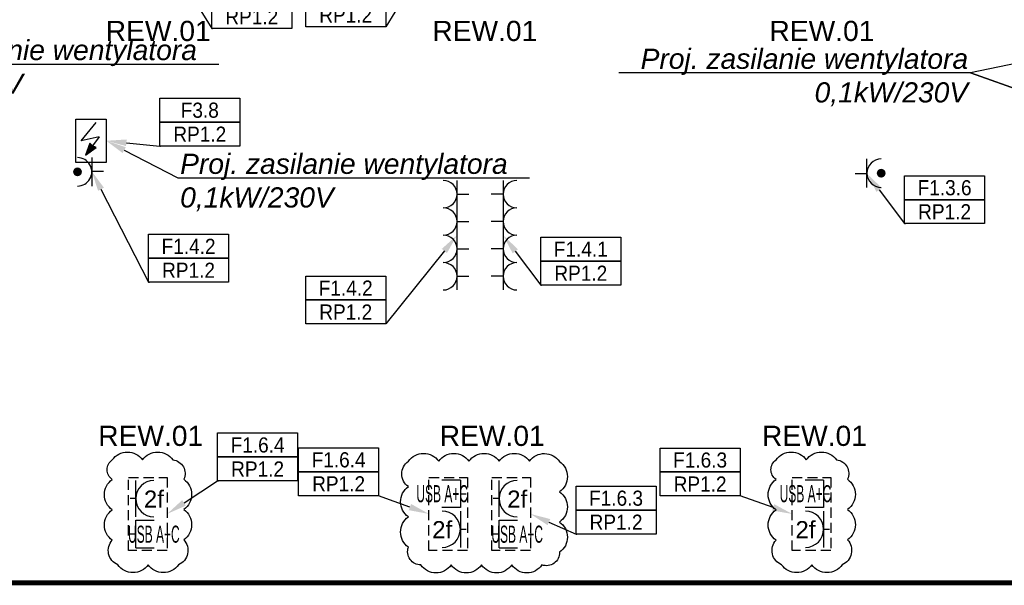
# Model space of a CAD drawing. Header units: millimetres. Extents: x 38232 to 48274, y 14703 to 20376.
# Tile 9 of 23: x 40375 to 41351, y 14738 to 15299. Entities that reach past the tile are written whole.
import ezdxf
from ezdxf import colors
from ezdxf.entities.mleader import LeaderData, LeaderLine
from ezdxf.enums import TextEntityAlignment as Align
from ezdxf.math import Vec2, Vec3

# ---------------------------------------------------------------- set-up
doc = ezdxf.new("R2010")
doc.units = ezdxf.units.MM
doc.linetypes.add('DASHED', pattern=[0.75, 0.5, -0.25])
for name, color, linetype in [('_IE_Adresy_Obwodów', 246, 'Continuous'), ('_IE_Gniazda_230V_IP20', 5, 'Continuous'), ('_IE_Gniazda_230V_IP44', 5, 'Continuous'), ('_IE_Opisy obwodów', 244, 'Continuous'), ('_IE_Punkty_Zasilania', 5, 'Continuous'), ('_IE_REW01', 30, 'Continuous'), ('_IE_Strefy oddziaływania rozdzielnic elektrycznych', 240, 'Continuous'), ('_IE_Zestaw_PEL', 5, 'Continuous')]:
    doc.layers.add(name, color=color, linetype=linetype)
doc.styles.add('ARIAL', font='arial.ttf')
doc.styles.get("Standard").update_dxf_attribs({"font": 'ARIAL.TTF'})

# ---------------------------------------------------------------- blocks, each defined once
blk = doc.blocks.new('*U6545')
at = {"layer": '_IE_Gniazda_230V_IP20', "color": 5}
for p, q in [((13.57, -13.57), (13.57, 13.57)), ((13.57, 0), (25.33, 0))]:
    blk.add_line(p, q, dxfattribs=at)
blk.add_arc((0, 0), 13.57, 270, 90, dxfattribs=at)
at = {"layer": '_IE_Gniazda_230V_IP20', "color": 240, "style": 'ARIAL', "flags": 12}
for tag, p in [('WYS2', (-59.06, -0.96)), ('IL', (0, 0))]:
    blk.add_attdef(tag, text='', height=17, dxfattribs=at).set_placement(p, align=Align.MIDDLE)
blk = doc.blocks.new('*U6569')
at = {"layer": '_IE_Gniazda_230V_IP20', "color": 5}
for p, q in [((-13.57, 13.57), (-13.57, -13.57)), ((-13.57, 0), (-25.33, 0))]:
    blk.add_line(p, q, dxfattribs=at)
blk.add_arc((0, 0), 13.57, 90, 270, dxfattribs=at)
at = {"layer": '_IE_Gniazda_230V_IP20', "color": 240, "style": 'ARIAL', "flags": 12}
for tag, p in [('IL', (0, 0)), ('WYS3', (59.06, 0.96))]:
    blk.add_attdef(tag, text='', height=17, dxfattribs=at).set_placement(p, align=Align.MIDDLE)
blk = doc.blocks.new('*U7952')
at = {"layer": '_IE_Gniazda_230V_IP44'}
h = blk.add_hatch(color=256, dxfattribs=at)
edge = h.paths.add_edge_path()
edge.add_arc((18.26, 18.32), 4.34, 180.18053, 540.18053)
for p, q in [((32.33, 32.47), (32.42, 4.25)), ((32.37, 18.9), (44.13, 18.94))]:
    blk.add_line(p, q, dxfattribs=at)
blk.add_circle((18.26, 18.32), 3.62, dxfattribs=at)
blk.add_arc((18.26, 18.32), 14.11, 270.18053, 90.18053, dxfattribs=at)
blk = doc.blocks.new('*U7973')
at = {"layer": '_IE_Gniazda_230V_IP44'}
h = blk.add_hatch(color=256, dxfattribs=at)
edge = h.paths.add_edge_path()
edge.add_arc((-18.26, 18.2), 4.34, 0.18053, 360.18053)
for p, q in [((-32.33, 4.04), (-32.42, 32.27)), ((-32.37, 17.61), (-44.13, 17.58))]:
    blk.add_line(p, q, dxfattribs=at)
blk.add_circle((-18.26, 18.2), 3.62, dxfattribs=at)
blk.add_arc((-18.26, 18.2), 14.11, 90.18053, 270.18053, dxfattribs=at)
blk = doc.blocks.new('*U42562')
at = {"layer": '_IE_Zestaw_PEL', "color": 230, "linetype": 'DASHED', "ltscale": 20}
for p, q in [((-2.06, 72.48), (36.24, 72.48)), ((-2.06, 0), (-2.06, 72.48)), ((36.24, 72.48), (36.24, 0)), ((36.24, 0), (-2.06, 0))]:
    blk.add_line(p, q, dxfattribs=at)
at = {"layer": '_IE_Zestaw_PEL'}
for p, q in [((29.09, 69.81), (10.71, 69.81)), ((29.09, 69.81), (29.09, 42.51)), ((29.09, 56.31), (34.72, 56.31)), ((29.09, 42.51), (10.71, 42.51)), ((29.09, 39.09), (29.09, 3.09)), ((29.09, 21.09), (34.72, 21.09))]:
    blk.add_line(p, q, dxfattribs=at)
blk.add_arc((11.09, 21.09), 18, 270, 90, dxfattribs=at)
at = {"layer": '_IE_Zestaw_PEL', "color": 240, "style": 'ARIAL', "flags": 12}
for tag, p in [('L5', (11.09, 56.31)), ('G5', (11.09, 21.09))]:
    blk.add_attdef(tag, text='', height=17, dxfattribs=at).set_placement(p, align=Align.MIDDLE)
blk = doc.blocks.new('*U42561')
at = {"layer": '_IE_Zestaw_PEL', "color": 230, "linetype": 'DASHED', "ltscale": 20}
for p, q in [((-2.06, 72.48), (36.24, 72.48)), ((-2.06, 0), (-2.06, 72.48)), ((36.24, 72.48), (36.24, 0)), ((36.24, 0), (-2.06, 0))]:
    blk.add_line(p, q, dxfattribs=at)
at = {"layer": '_IE_Zestaw_PEL'}
for p, q in [((5.1, 33.39), (5.1, 69.39)), ((5.1, 51.39), (-0.54, 51.39)), ((5.1, 29.98), (23.47, 29.98)), ((5.1, 2.67), (5.1, 29.98)), ((5.1, 16.17), (-0.54, 16.17)), ((5.1, 2.67), (23.47, 2.67))]:
    blk.add_line(p, q, dxfattribs=at)
blk.add_arc((23.1, 51.39), 18, 90, 270, dxfattribs=at)
at = {"layer": '_IE_Zestaw_PEL', "color": 240, "style": 'ARIAL', "flags": 12}
for tag, p in [('G4', (23.1, 51.39)), ('L4', (23.1, 16.17))]:
    blk.add_attdef(tag, text='', height=17, dxfattribs=at).set_placement(p, align=Align.MIDDLE)
blk = doc.blocks.new('_punkt_zasilania')
at = {"layer": '_IE_Punkty_Zasilania'}
blk.add_hatch(color=94, dxfattribs=at).paths.add_polyline_path([(9.55, 7.16), (20.02, 14.82), (16.48, 16.55), (13.76, 19.1)])
at = {"layer": '_IE_Punkty_Zasilania', "color": 5}
for p, q in [((0, 42.94), (30.1, 42.94)), ((0, 0), (0, 42.94)), ((30.1, 42.94), (30.1, 0)), ((30.1, 0), (0, 0))]:
    blk.add_line(p, q, dxfattribs=at)
at = {"layer": '_IE_Punkty_Zasilania', "color": 94}
for p, q in [((5.24, 21.47), (20.04, 39.55)), ((22.96, 25.32), (5.24, 21.47)), ((22.96, 25.32), (9.55, 7.16)), ((13.76, 19.1), (9.55, 7.16)), ((9.55, 7.16), (20.02, 14.82)), ((16.48, 16.55), (13.76, 19.1)), ((20.02, 14.82), (16.48, 16.55))]:
    blk.add_line(p, q, dxfattribs=at)
blk = doc.blocks.new('*U36965')
at = {"layer": '_IE_Adresy_Obwodów', "color": 7}
for points in [[(-792.5, 474.4), (0, 474.4), (0, 237.2), (-792.5, 237.2)], [(-792.5, 237.2), (0, 237.2), (0, 0), (-792.5, 0)]]:
    blk.add_lwpolyline(points, close=True, dxfattribs=at)
at = {"layer": '_IE_Adresy_Obwodów', "width": 0.9, "flags": 12}
for tag, p in [('ADRES', (-396.2, 355.8)), ('ROZDZ', (-396.2, 118.6))]:
    blk.add_attdef(tag, text='', height=150, dxfattribs=at).set_placement(p, align=Align.MIDDLE)
ml = blk.add_multileader_mtext('Standard')
ml.set_content(' ')
ml.set_leader_properties()
ml.build(insert=Vec2(0, 0))
ml.multileader.update_dxf_attribs({"arrow_head_size": 200})
ctx = ml.context
ctx.base_point, ctx.arrow_head_size, ctx.plane_origin = Vec3(-784.5, 0), 200, Vec3(-1345.9, 71.8)
notes = []
notes.append((ctx, [(0, (1, 1, 0), (-792.5, 0), (1, 0), 8, [(0, [(-1165.6, 494.4), (-792.5, 0)], 0, [])])]))
ctx.mtext.insert, ctx.mtext.flow_direction = Vec3(-782.5, 2), 5
for ctx, leaders in notes:
    for number, flags, end, landing, length, lines in leaders:
        leader = LeaderData()
        leader.index, (leader.has_last_leader_line, leader.has_dogleg_vector, leader.attachment_direction) = number, flags
        leader.last_leader_point, leader.dogleg_vector, leader.dogleg_length = Vec3(end), Vec3(landing), length
        for number, points, colour, breaks in lines:
            line = LeaderLine()
            line.index, line.vertices, line.color, line.breaks = number, Vec3.list(points), colors.encode_raw_color(colour), breaks
            leader.lines.append(line)
        ctx.leaders.append(leader)
blk = doc.blocks.new('*U42648')
at = {"layer": '_IE_Adresy_Obwodów', "color": 7}
for points in [[(-792.5, 474.4), (0, 474.4), (0, 237.2), (-792.5, 237.2)], [(-792.5, 237.2), (0, 237.2), (0, 0), (-792.5, 0)]]:
    blk.add_lwpolyline(points, close=True, dxfattribs=at)
at = {"layer": '_IE_Adresy_Obwodów', "width": 0.9, "flags": 12}
for tag, p in [('ADRES', (-396.2, 355.8)), ('ROZDZ', (-396.2, 118.6))]:
    blk.add_attdef(tag, text='', height=150, dxfattribs=at).set_placement(p, align=Align.MIDDLE)
ml = blk.add_multileader_mtext('Standard')
ml.set_content(' ')
ml.set_leader_properties()
ml.build(insert=Vec2(0, 0))
ml.multileader.update_dxf_attribs({"arrow_head_size": 200})
ctx = ml.context
ctx.base_point, ctx.arrow_head_size, ctx.plane_origin = Vec3(-784.5, 0), 200, Vec3(-1345.9, 71.8)
notes = []
notes.append((ctx, [(0, (1, 1, 0), (-792.5, 0), (1, 0), 8, [(0, [(-1244.4, 199.4), (-792.5, 0)], 0, [])])]))
ctx.mtext.insert, ctx.mtext.flow_direction = Vec3(-782.5, 2), 5
for ctx, leaders in notes:
    for number, flags, end, landing, length, lines in leaders:
        leader = LeaderData()
        leader.index, (leader.has_last_leader_line, leader.has_dogleg_vector, leader.attachment_direction) = number, flags
        leader.last_leader_point, leader.dogleg_vector, leader.dogleg_length = Vec3(end), Vec3(landing), length
        for number, points, colour, breaks in lines:
            line = LeaderLine()
            line.index, line.vertices, line.color, line.breaks = number, Vec3.list(points), colors.encode_raw_color(colour), breaks
            leader.lines.append(line)
        ctx.leaders.append(leader)
blk = doc.blocks.new('*U42651')
at = {"layer": '_IE_Adresy_Obwodów', "color": 7}
for points in [[(-792.5, 474.4), (0, 474.4), (0, 237.2), (-792.5, 237.2)], [(-792.5, 237.2), (0, 237.2), (0, 0), (-792.5, 0)]]:
    blk.add_lwpolyline(points, close=True, dxfattribs=at)
at = {"layer": '_IE_Adresy_Obwodów', "width": 0.9, "flags": 12}
for tag, p in [('ADRES', (-396.2, 355.8)), ('ROZDZ', (-396.2, 118.6))]:
    blk.add_attdef(tag, text='', height=150, dxfattribs=at).set_placement(p, align=Align.MIDDLE)
ml = blk.add_multileader_mtext('Standard')
ml.set_content(' ')
ml.set_leader_properties()
ml.build(insert=Vec2(0, 0))
ml.multileader.update_dxf_attribs({"arrow_head_size": 200})
ctx = ml.context
ctx.base_point, ctx.arrow_head_size, ctx.plane_origin = Vec3(-13.6, 0), 200, Vec3(553.5, 71.8)
ctx.text_align_type = 2
notes = []
notes.append((ctx, [(0, (1, 1, 0), (0, 0), (-1, 0), 8, [(0, [(516.6, -178.7), (0, 0)], 0, [])])]))
ctx.mtext.insert, ctx.mtext.alignment, ctx.mtext.flow_direction = Vec3(-10, 2), 3, 5
for ctx, leaders in notes:
    for number, flags, end, landing, length, lines in leaders:
        leader = LeaderData()
        leader.index, (leader.has_last_leader_line, leader.has_dogleg_vector, leader.attachment_direction) = number, flags
        leader.last_leader_point, leader.dogleg_vector, leader.dogleg_length = Vec3(end), Vec3(landing), length
        for number, points, colour, breaks in lines:
            line = LeaderLine()
            line.index, line.vertices, line.color, line.breaks = number, Vec3.list(points), colors.encode_raw_color(colour), breaks
            leader.lines.append(line)
        ctx.leaders.append(leader)
blk = doc.blocks.new('*U42660')
at = {"layer": '_IE_Adresy_Obwodów', "color": 7}
for points in [[(-792.5, 474.4), (0, 474.4), (0, 237.2), (-792.5, 237.2)], [(-792.5, 237.2), (0, 237.2), (0, 0), (-792.5, 0)]]:
    blk.add_lwpolyline(points, close=True, dxfattribs=at)
at = {"layer": '_IE_Adresy_Obwodów', "width": 0.9, "flags": 12}
for tag, p in [('ADRES', (-396.2, 355.8)), ('ROZDZ', (-396.2, 118.6))]:
    blk.add_attdef(tag, text='', height=150, dxfattribs=at).set_placement(p, align=Align.MIDDLE)
ml = blk.add_multileader_mtext('Standard')
ml.set_content(' ')
ml.set_leader_properties()
ml.build(insert=Vec2(0, 0))
ml.multileader.update_dxf_attribs({"arrow_head_size": 200})
ctx = ml.context
ctx.base_point, ctx.arrow_head_size, ctx.plane_origin = Vec3(-784.5, 0), 200, Vec3(-1345.9, 71.8)
notes = []
notes.append((ctx, [(0, (1, 1, 0), (-792.5, 0), (1, 0), 8, [(0, [(-1234.5, 714.7), (-792.5, 0)], 0, [])])]))
ctx.mtext.insert, ctx.mtext.flow_direction = Vec3(-782.5, 2), 5
for ctx, leaders in notes:
    for number, flags, end, landing, length, lines in leaders:
        leader = LeaderData()
        leader.index, (leader.has_last_leader_line, leader.has_dogleg_vector, leader.attachment_direction) = number, flags
        leader.last_leader_point, leader.dogleg_vector, leader.dogleg_length = Vec3(end), Vec3(landing), length
        for number, points, colour, breaks in lines:
            line = LeaderLine()
            line.index, line.vertices, line.color, line.breaks = number, Vec3.list(points), colors.encode_raw_color(colour), breaks
            leader.lines.append(line)
        ctx.leaders.append(leader)
blk = doc.blocks.new('*U42654')
at = {"layer": '_IE_Adresy_Obwodów', "color": 7}
for points in [[(-792.5, 474.4), (0, 474.4), (0, 237.2), (-792.5, 237.2)], [(-792.5, 237.2), (0, 237.2), (0, 0), (-792.5, 0)]]:
    blk.add_lwpolyline(points, close=True, dxfattribs=at)
at = {"layer": '_IE_Adresy_Obwodów', "width": 0.9, "flags": 12}
for tag, p in [('ADRES', (-396.2, 355.8)), ('ROZDZ', (-396.2, 118.6))]:
    blk.add_attdef(tag, text='', height=150, dxfattribs=at).set_placement(p, align=Align.MIDDLE)
ml = blk.add_multileader_mtext('Standard')
ml.set_content(' ')
ml.set_leader_properties()
ml.build(insert=Vec2(0, 0))
ml.multileader.update_dxf_attribs({"arrow_head_size": 200})
ctx = ml.context
ctx.base_point, ctx.arrow_head_size, ctx.plane_origin = Vec3(-784.5, 0), 200, Vec3(-1345.9, 71.8)
notes = []
notes.append((ctx, [(0, (1, 1, 0), (-792.5, 0), (1, 0), 8, [(0, [(-1355, 1098.3), (-792.5, 0)], 0, [])])]))
ctx.mtext.insert, ctx.mtext.flow_direction = Vec3(-782.5, 2), 5
for ctx, leaders in notes:
    for number, flags, end, landing, length, lines in leaders:
        leader = LeaderData()
        leader.index, (leader.has_last_leader_line, leader.has_dogleg_vector, leader.attachment_direction) = number, flags
        leader.last_leader_point, leader.dogleg_vector, leader.dogleg_length = Vec3(end), Vec3(landing), length
        for number, points, colour, breaks in lines:
            line = LeaderLine()
            line.index, line.vertices, line.color, line.breaks = number, Vec3.list(points), colors.encode_raw_color(colour), breaks
            leader.lines.append(line)
        ctx.leaders.append(leader)
blk = doc.blocks.new('*U42658')
at = {"layer": '_IE_Adresy_Obwodów', "color": 7}
for points in [[(-792.5, 474.4), (0, 474.4), (0, 237.2), (-792.5, 237.2)], [(-792.5, 237.2), (0, 237.2), (0, 0), (-792.5, 0)]]:
    blk.add_lwpolyline(points, close=True, dxfattribs=at)
at = {"layer": '_IE_Adresy_Obwodów', "width": 0.9, "flags": 12}
for tag, p in [('ADRES', (-396.2, 355.8)), ('ROZDZ', (-396.2, 118.6))]:
    blk.add_attdef(tag, text='', height=150, dxfattribs=at).set_placement(p, align=Align.MIDDLE)
ml = blk.add_multileader_mtext('Standard')
ml.set_content(' ')
ml.set_leader_properties()
ml.build(insert=Vec2(0, 0))
ml.multileader.update_dxf_attribs({"arrow_head_size": 200})
ctx = ml.context
ctx.base_point, ctx.arrow_head_size, ctx.plane_origin = Vec3(-784.5, 0), 200, Vec3(-1345.9, 71.8)
notes = []
notes.append((ctx, [(0, (1, 1, 0), (-792.5, 0), (1, 0), 8, [(0, [(-1292.7, -327.9), (-792.5, 0)], 0, [])])]))
ctx.mtext.insert, ctx.mtext.flow_direction = Vec3(-782.5, 2), 5
for ctx, leaders in notes:
    for number, flags, end, landing, length, lines in leaders:
        leader = LeaderData()
        leader.index, (leader.has_last_leader_line, leader.has_dogleg_vector, leader.attachment_direction) = number, flags
        leader.last_leader_point, leader.dogleg_vector, leader.dogleg_length = Vec3(end), Vec3(landing), length
        for number, points, colour, breaks in lines:
            line = LeaderLine()
            line.index, line.vertices, line.color, line.breaks = number, Vec3.list(points), colors.encode_raw_color(colour), breaks
            leader.lines.append(line)
        ctx.leaders.append(leader)
blk = doc.blocks.new('*U42656')
at = {"layer": '_IE_Adresy_Obwodów', "color": 7}
for points in [[(-792.5, 474.4), (0, 474.4), (0, 237.2), (-792.5, 237.2)], [(-792.5, 237.2), (0, 237.2), (0, 0), (-792.5, 0)]]:
    blk.add_lwpolyline(points, close=True, dxfattribs=at)
at = {"layer": '_IE_Adresy_Obwodów', "width": 0.9, "flags": 12}
for tag, p in [('ADRES', (-396.2, 355.8)), ('ROZDZ', (-396.2, 118.6))]:
    blk.add_attdef(tag, text='', height=150, dxfattribs=at).set_placement(p, align=Align.MIDDLE)
ml = blk.add_multileader_mtext('Standard')
ml.set_content(' ')
ml.set_leader_properties()
ml.build(insert=Vec2(0, 0))
ml.multileader.update_dxf_attribs({"arrow_head_size": 200})
ctx = ml.context
ctx.base_point, ctx.arrow_head_size, ctx.plane_origin = Vec3(-13.6, 0), 200, Vec3(553.5, 71.8)
ctx.text_align_type = 2
notes = []
notes.append((ctx, [(0, (1, 1, 0), (0, 0), (-1, 0), 8, [(0, [(498.6, -180.9), (0, 0)], 0, [])])]))
ctx.mtext.insert, ctx.mtext.alignment, ctx.mtext.flow_direction = Vec3(-10, 2), 3, 5
for ctx, leaders in notes:
    for number, flags, end, landing, length, lines in leaders:
        leader = LeaderData()
        leader.index, (leader.has_last_leader_line, leader.has_dogleg_vector, leader.attachment_direction) = number, flags
        leader.last_leader_point, leader.dogleg_vector, leader.dogleg_length = Vec3(end), Vec3(landing), length
        for number, points, colour, breaks in lines:
            line = LeaderLine()
            line.index, line.vertices, line.color, line.breaks = number, Vec3.list(points), colors.encode_raw_color(colour), breaks
            leader.lines.append(line)
        ctx.leaders.append(leader)
blk = doc.blocks.new('*U36973')
at = {"layer": '_IE_Adresy_Obwodów', "color": 7}
for points in [[(-792.5, 474.4), (0, 474.4), (0, 237.2), (-792.5, 237.2)], [(-792.5, 237.2), (0, 237.2), (0, 0), (-792.5, 0)]]:
    blk.add_lwpolyline(points, close=True, dxfattribs=at)
at = {"layer": '_IE_Adresy_Obwodów', "width": 0.9, "flags": 12}
for tag, p in [('ADRES', (-396.2, 355.8)), ('ROZDZ', (-396.2, 118.6))]:
    blk.add_attdef(tag, text='', height=150, dxfattribs=at).set_placement(p, align=Align.MIDDLE)
ml = blk.add_multileader_mtext('Standard')
ml.set_content(' ')
ml.set_leader_properties()
ml.build(insert=Vec2(0, 0))
ml.multileader.update_dxf_attribs({"arrow_head_size": 200})
ctx = ml.context
ctx.base_point, ctx.arrow_head_size, ctx.plane_origin = Vec3(-13.6, 0), 200, Vec3(553.5, 71.8)
ctx.text_align_type = 2
notes = []
notes.append((ctx, [(0, (1, 1, 0), (0, 0), (-1, 0), 8, [(0, [(706.8, 878.6), (0, 0)], 0, [])])]))
ctx.mtext.insert, ctx.mtext.alignment, ctx.mtext.flow_direction = Vec3(-10, 2), 3, 5
for ctx, leaders in notes:
    for number, flags, end, landing, length, lines in leaders:
        leader = LeaderData()
        leader.index, (leader.has_last_leader_line, leader.has_dogleg_vector, leader.attachment_direction) = number, flags
        leader.last_leader_point, leader.dogleg_vector, leader.dogleg_length = Vec3(end), Vec3(landing), length
        for number, points, colour, breaks in lines:
            line = LeaderLine()
            line.index, line.vertices, line.color, line.breaks = number, Vec3.list(points), colors.encode_raw_color(colour), breaks
            leader.lines.append(line)
        ctx.leaders.append(leader)
blk = doc.blocks.new('*U36976')
at = {"layer": '_IE_Adresy_Obwodów', "color": 7}
for points in [[(-792.5, 474.4), (0, 474.4), (0, 237.2), (-792.5, 237.2)], [(-792.5, 237.2), (0, 237.2), (0, 0), (-792.5, 0)]]:
    blk.add_lwpolyline(points, close=True, dxfattribs=at)
at = {"layer": '_IE_Adresy_Obwodów', "width": 0.9, "flags": 12}
for tag, p in [('ADRES', (-396.2, 355.8)), ('ROZDZ', (-396.2, 118.6))]:
    blk.add_attdef(tag, text='', height=150, dxfattribs=at).set_placement(p, align=Align.MIDDLE)
ml = blk.add_multileader_mtext('Standard')
ml.set_content(' ')
ml.set_leader_properties()
ml.build(insert=Vec2(0, 0))
ml.multileader.update_dxf_attribs({"arrow_head_size": 200})
ctx = ml.context
ctx.base_point, ctx.arrow_head_size, ctx.plane_origin = Vec3(-13.6, 0), 200, Vec3(553.5, 71.8)
ctx.text_align_type = 2
notes = []
notes.append((ctx, [(0, (1, 1, 0), (0, 0), (-1, 0), 8, [(0, [(428.3, 696.7), (0, 0)], 0, [])])]))
ctx.mtext.insert, ctx.mtext.alignment, ctx.mtext.flow_direction = Vec3(-10, 2), 3, 5
for ctx, leaders in notes:
    for number, flags, end, landing, length, lines in leaders:
        leader = LeaderData()
        leader.index, (leader.has_last_leader_line, leader.has_dogleg_vector, leader.attachment_direction) = number, flags
        leader.last_leader_point, leader.dogleg_vector, leader.dogleg_length = Vec3(end), Vec3(landing), length
        for number, points, colour, breaks in lines:
            line = LeaderLine()
            line.index, line.vertices, line.color, line.breaks = number, Vec3.list(points), colors.encode_raw_color(colour), breaks
            leader.lines.append(line)
        ctx.leaders.append(leader)
blk = doc.blocks.new('*U36158')
at = {"layer": '_IE_Adresy_Obwodów', "color": 7}
for points in [[(-792.5, 474.4), (0, 474.4), (0, 237.2), (-792.5, 237.2)], [(-792.5, 237.2), (0, 237.2), (0, 0), (-792.5, 0)]]:
    blk.add_lwpolyline(points, close=True, dxfattribs=at)
at = {"layer": '_IE_Adresy_Obwodów', "width": 0.9, "flags": 12}
for tag, p in [('ADRES', (-396.2, 355.8)), ('ROZDZ', (-396.2, 118.6))]:
    blk.add_attdef(tag, text='', height=150, dxfattribs=at).set_placement(p, align=Align.MIDDLE)
ml = blk.add_multileader_mtext('Standard')
ml.set_content(' ')
ml.set_leader_properties()
ml.build(insert=Vec2(0, 0))
ml.multileader.update_dxf_attribs({"arrow_head_size": 200})
ctx = ml.context
ctx.base_point, ctx.arrow_head_size, ctx.plane_origin = Vec3(-784.5, 0), 200, Vec3(-1345.9, 71.8)
notes = []
notes.append((ctx, [(0, (1, 1, 0), (-792.5, 0), (1, 0), 8, [(0, [(-1322.6, 52.4), (-792.5, 0)], 0, [])])]))
ctx.mtext.insert, ctx.mtext.flow_direction = Vec3(-782.5, 2), 5
for ctx, leaders in notes:
    for number, flags, end, landing, length, lines in leaders:
        leader = LeaderData()
        leader.index, (leader.has_last_leader_line, leader.has_dogleg_vector, leader.attachment_direction) = number, flags
        leader.last_leader_point, leader.dogleg_vector, leader.dogleg_length = Vec3(end), Vec3(landing), length
        for number, points, colour, breaks in lines:
            line = LeaderLine()
            line.index, line.vertices, line.color, line.breaks = number, Vec3.list(points), colors.encode_raw_color(colour), breaks
            leader.lines.append(line)
        ctx.leaders.append(leader)

msp = doc.modelspace()

# ---------------------------------------------------------------- linework, layer by layer
at = {"layer": '_IE_REW01'}
for points in [[(40467.28, 14862.63, -0.5206), (40497.28, 14862.63, -0.5206), (40527.28, 14862.63, -0.5206), (40538.05, 14843.4, -0.5206), (40538.05, 14813.4, -0.5206), (40538.05, 14783.4, -0.5206), (40532.79, 14758.66, -0.5206), (40502.79, 14758.66, -0.5206), (40472.79, 14758.66, -0.5206), (40467.28, 14783.15, -0.5206), (40467.28, 14813.15, -0.5206), (40467.28, 14843.15, -0.5206), (40467.28, 14862.63, -0.5206)], [(40760.69, 14861.31, -0.5206), (40790.69, 14861.31, -0.5206), (40820.69, 14861.31, -0.5206), (40850.69, 14861.31, -0.5206), (40880.69, 14861.31, -0.5206), (40910.44, 14861.06, -0.5206), (40910.44, 14831.06, -0.5206), (40910.44, 14801.06, -0.5206), (40910.44, 14771.06, -0.5206), (40893.05, 14758.45, -0.5206), (40863.05, 14758.45, -0.5206), (40833.05, 14758.45, -0.5206), (40803.05, 14758.45, -0.5206), (40773.05, 14758.45, -0.5206), (40760.69, 14776.09, -0.5206), (40760.69, 14806.09, -0.5206), (40760.69, 14836.09, -0.5206), (40760.69, 14861.31, -0.5206)], [(41124.97, 14862.63, -0.5206), (41154.97, 14862.63, -0.5206), (41184.97, 14862.63, -0.5206), (41195.75, 14843.4, -0.5206), (41195.75, 14813.4, -0.5206), (41195.75, 14783.4, -0.5206), (41190.49, 14758.66, -0.5206), (41160.49, 14758.66, -0.5206), (41130.49, 14758.66, -0.5206), (41124.97, 14783.15, -0.5206), (41124.97, 14813.15, -0.5206), (41124.97, 14843.15, -0.5206), (41124.97, 14862.63, -0.5206)]]:
    msp.add_lwpolyline(points, format="xyb", close=True, dxfattribs=at)
at = {"layer": '_IE_Strefy oddziaływania rozdzielnic elektrycznych', "linetype": 'DASHED', "ltscale": 10, "const_width": 5}
msp.add_lwpolyline([(38272.3, 16263.81), (44122.3, 16263.81), (44122.3, 14740.81), (38272.3, 14740.81)], close=True, dxfattribs=at)

# ---------------------------------------------------------------- block references
at = {"layer": '_IE_Adresy_Obwodów', "xscale": 0.1, "yscale": 0.1, "zscale": 0.1}
for name, p, values in [('*U42660', (40645.06, 15290.09), {'ADRES': 'F1.6.4', 'ROZDZ': 'RP1.2'}), ('*U36976', (40738.17, 15291.9), {'ADRES': 'F1.6.4', 'ROZDZ': 'RP1.2'}), ('*U36158', (40593.56, 15173.67), {'ADRES': 'F3.8', 'ROZDZ': 'RP1.2'}), ('*U42654', (40582.44, 15038.83), {'ADRES': 'F1.4.2', 'ROZDZ': 'RP1.2'}), ('*U36965', (41331.62, 15096.81), {'ADRES': 'F1.3.6', 'ROZDZ': 'RP1.2'}), ('*U36973', (40738.17, 14997.45), {'ADRES': 'F1.4.2', 'ROZDZ': 'RP1.2'}), ('*U36965', (40971.12, 15035.87), {'ADRES': 'F1.4.1', 'ROZDZ': 'RP1.2'}), ('*U42658', (40650.87, 14841.84), {'ADRES': 'F1.6.4', 'ROZDZ': 'RP1.2'}), ('*U42656', (40731.14, 14827.14), {'ADRES': 'F1.6.4', 'ROZDZ': 'RP1.2'}), ('*U42651', (41089.34, 14826.92), {'ADRES': 'F1.6.3', 'ROZDZ': 'RP1.2'}), ('*U42648', (41006.04, 14789.11), {'ADRES': 'F1.6.3', 'ROZDZ': 'RP1.2'})]:
    msp.add_blockref(name, p, dxfattribs=at).add_auto_attribs(values)
at = {"layer": '_IE_Gniazda_230V_IP20'}
for name, p in [('*U6545', (40795.28, 15126.02)), ('*U6569', (40868.13, 15126.02)), ('*U6545', (40795.28, 15098.88)), ('*U6569', (40868.13, 15098.88)), ('*U6545', (40795.28, 15071.74)), ('*U6569', (40868.13, 15071.74)), ('*U6545', (40795.28, 15044.59)), ('*U6569', (40868.13, 15044.59))]:
    msp.add_blockref(name, p, dxfattribs=at)
at = {"layer": '_IE_Gniazda_230V_IP44', "rotation": 359.8194695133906}
for name, p in [('*U7952', (40414.51, 15129.86)), ('*U7973', (41247.38, 15128.53))]:
    msp.add_blockref(name, p, dxfattribs=at)
at = {"layer": '_IE_Punkty_Zasilania'}
msp.add_blockref('_punkt_zasilania', (40431.2, 15157.43), dxfattribs=at)
at = {"layer": '_IE_Zestaw_PEL'}
ref = msp.add_blockref('*U42561', (40485.36, 14772.81), dxfattribs=at)
ref.add_attrib('L4', 'USB A+C', dxfattribs={"color": 240, "height": 17, "style": 'ARIAL', "width": 0.5, "flags": 12}).set_placement((40508.46, 14788.98), align=Align.MIDDLE)
ref.add_attrib('G4', '2f', dxfattribs={"color": 240, "height": 17, "style": 'ARIAL', "flags": 12}).set_placement((40508.46, 14824.2), align=Align.MIDDLE)
ref = msp.add_blockref('*U42562', (40783.06, 14772.81), dxfattribs=at)
ref.add_attrib('L5', 'USB A+C', dxfattribs={"color": 240, "height": 17, "style": 'ARIAL', "width": 0.5, "flags": 12}).set_placement((40794.14, 14829.12), align=Align.MIDDLE)
ref.add_attrib('G5', '2f', dxfattribs={"color": 240, "height": 17, "style": 'ARIAL', "flags": 12}).set_placement((40794.14, 14793.9), align=Align.MIDDLE)
ref = msp.add_blockref('*U42561', (40845.36, 14772.81), dxfattribs=at)
ref.add_attrib('L4', 'USB A+C', dxfattribs={"color": 240, "height": 17, "style": 'ARIAL', "width": 0.5, "flags": 12}).set_placement((40868.46, 14788.98), align=Align.MIDDLE)
ref.add_attrib('G4', '2f', dxfattribs={"color": 240, "height": 17, "style": 'ARIAL', "flags": 12}).set_placement((40868.46, 14824.2), align=Align.MIDDLE)
ref = msp.add_blockref('*U42562', (41143.06, 14772.81), dxfattribs=at)
ref.add_attrib('L5', 'USB A+C', dxfattribs={"color": 240, "height": 17, "style": 'ARIAL', "width": 0.5, "flags": 12}).set_placement((41154.14, 14829.12), align=Align.MIDDLE)
ref.add_attrib('G5', '2f', dxfattribs={"color": 240, "height": 17, "style": 'ARIAL', "flags": 12}).set_placement((41154.14, 14793.9), align=Align.MIDDLE)

# ---------------------------------------------------------------- texts
at = {"layer": '_IE_REW01', "char_height": 20, "width": 190.5972, "attachment_point": 1}
for insert in [(40460.76, 15297.79), (40784.36, 15297.79), (41118.45, 15297.79), (40453.3, 14896.47), (40791.71, 14896.47), (41111, 14896.47)]:
    msp.add_mtext('REW.01', dxfattribs=dict(at, insert=insert))

# ---------------------------------------------------------------- leaders
at = {"layer": '_IE_Opisy obwodów'}
ml = msp.add_multileader_mtext('Standard', dxfattribs=at)
ml.set_content('{\\fArial|b0|i1|c238|p34;Proj. zasilanie wentylatora \\P0,1kW/230V}', color=256)
ml.set_leader_properties()
ml.build(insert=Vec2(0, 0))
ml.multileader.update_dxf_attribs({"text_left_attachment_type": 6, "text_right_attachment_type": 6, "dogleg_length": 0.36, "arrow_head_size": 20})
ctx = ml.context
ctx.base_point, ctx.char_height, ctx.arrow_head_size, ctx.plane_origin = Vec3(40224.6, 15254.84), 20, 20, Vec3(40255.58, 14560.65)
ctx.left_attachment, ctx.right_attachment = 6, 6
notes = []
notes.append((ctx, [(0, (1, 1, 0), (40224.24, 15254.84), (1, 0), 0.36, [(0, [(40150, 15253.99), (40224.24, 15254.84)], 0, [])])]))
ctx.mtext.insert, ctx.mtext.flow_direction = Vec3(40226.6, 15278.88), 5
ml = msp.add_multileader_mtext('Standard', dxfattribs=at)
ml.set_content('{\\fArial|b0|i1|c238|p34;Proj. zasilanie wentylatora \\P0,1kW/230V}', color=256)
ml.set_leader_properties()
ml.build(insert=Vec2(0, 0))
ml.multileader.update_dxf_attribs({"text_left_attachment_type": 6, "text_right_attachment_type": 6, "dogleg_length": 0.36, "arrow_head_size": 20})
ctx = ml.context
ctx.base_point, ctx.char_height, ctx.arrow_head_size, ctx.plane_origin = Vec3(40990.79, 15246.19), 20, 20, Vec3(41633.65, 14565.5)
ctx.left_attachment, ctx.right_attachment, ctx.text_align_type = 6, 6, 2
notes.append((ctx, [(1, (1, 1, 0), (41317.68, 15246.19), (-1, 0), 0.36, [(0, [(41506.63, 15285.17), (41317.68, 15246.19), (41506.63, 15178.62), (41317.68, 15246.19)], 0, [])])]))
ctx.mtext.insert, ctx.mtext.alignment, ctx.mtext.flow_direction = Vec3(41315.32, 15270.22), 3, 5
ml = msp.add_multileader_mtext('Standard', dxfattribs=at)
ml.set_content('{\\fArial|b0|i1|c238|p34;Proj. zasilanie wentylatora \\P0,1kW/230V}', color=256)
ml.set_leader_properties()
ml.build(insert=Vec2(0, 0))
ml.multileader.update_dxf_attribs({"text_left_attachment_type": 6, "text_right_attachment_type": 6, "dogleg_length": 0.36, "arrow_head_size": 20})
ctx = ml.context
ctx.base_point, ctx.char_height, ctx.arrow_head_size, ctx.plane_origin = Vec3(40532.5, 15142.07), 20, 20, Vec3(40563.48, 14561.71)
ctx.left_attachment, ctx.right_attachment = 6, 6
notes.append((ctx, [(0, (1, 1, 0), (40532.14, 15142.07), (1, 0), 0.36, [(0, [(40461.3, 15178.9), (40532.14, 15142.07)], 0, [])])]))
ctx.mtext.insert, ctx.mtext.flow_direction = Vec3(40534.5, 15166.1), 5
for ctx, leaders in notes:
    for number, flags, end, landing, length, lines in leaders:
        leader = LeaderData()
        leader.index, (leader.has_last_leader_line, leader.has_dogleg_vector, leader.attachment_direction) = number, flags
        leader.last_leader_point, leader.dogleg_vector, leader.dogleg_length = Vec3(end), Vec3(landing), length
        for number, points, colour, breaks in lines:
            line = LeaderLine()
            line.index, line.vertices, line.color, line.breaks = number, Vec3.list(points), colors.encode_raw_color(colour), breaks
            leader.lines.append(line)
        ctx.leaders.append(leader)

doc.saveas('drawing.dxf')
